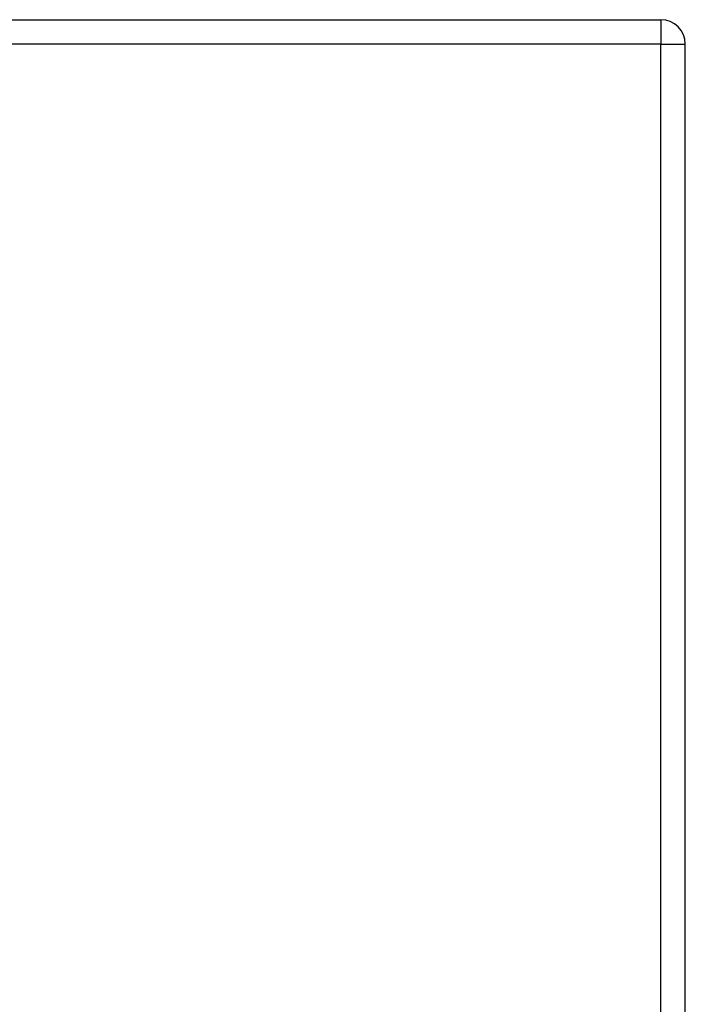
# Model space of a CAD drawing. Header units: inches. Extents: x 11 to 342, y 26 to 169.
# Tile 145 of 204: x 180.31 to 182.99, y 109.49 to 113.46. Entities that reach past the tile are written whole.
import ezdxf

# ---------------------------------------------------------------- set-up
doc = ezdxf.new("R2010")
doc.units = ezdxf.units.IN
doc.header["$MEASUREMENT"] = 0
doc.layers.add('Visible Edges(ANSI)', color=7, linetype='Continuous', lineweight=25)
doc.layers.add('Visible Tangent Edges(ANSI)', color=7, linetype='Continuous', lineweight=25)

msp = doc.modelspace()

# ---------------------------------------------------------------- linework, layer by layer
at = {"layer": 'Visible Edges(ANSI)'}
for p, q in [((111.2868, 113.4619), (182.8918, 113.4619)), ((182.9908, 83.6429), (182.9908, 113.3629))]:
    msp.add_line(p, q, dxfattribs=at)
msp.add_arc((182.8918, 113.3629), 0.099, 0, 90, dxfattribs=at)
at = {"layer": 'Visible Tangent Edges(ANSI)'}
for p, q in [((182.8918, 113.4619), (182.8918, 113.3629)), ((182.8918, 113.3629), (111.2868, 113.3629)), ((182.8918, 113.3629), (182.9908, 113.3629)), ((182.8918, 83.6429), (182.8918, 113.3629))]:
    msp.add_line(p, q, dxfattribs=at)

doc.saveas('drawing.dxf')
